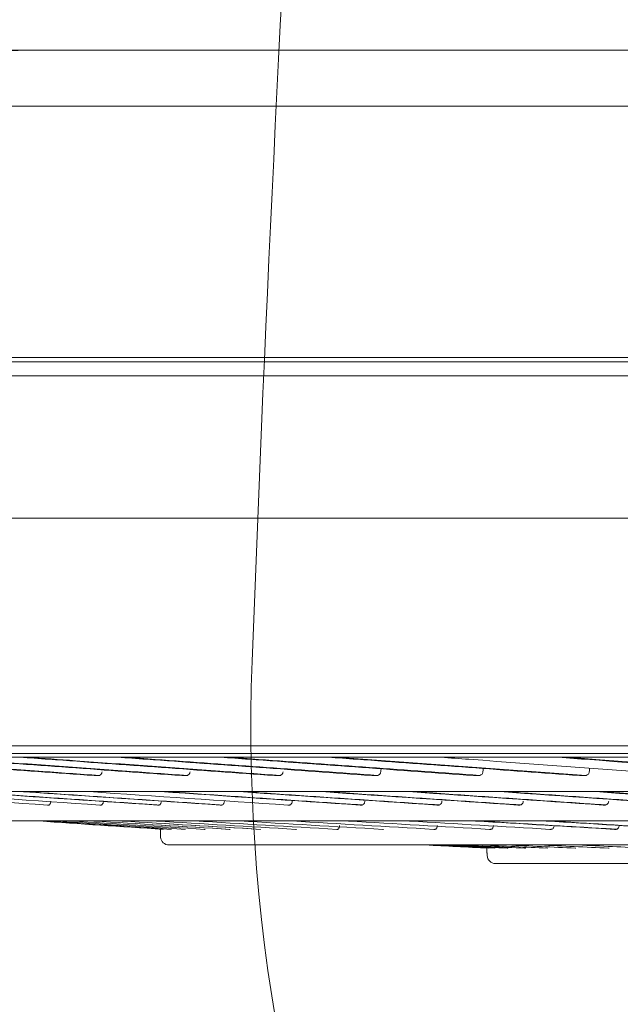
# Model space of a CAD drawing. Extents: x 4615668 to 9294084, y 16339 to 10688993.
# Tile 25 of 256: x 4717028.58 to 4717034.34, y 5343859.48 to 5343868.91. Entities that reach past the tile are written whole.
import ezdxf

# ---------------------------------------------------------------- set-up
doc = ezdxf.new("R2010")
doc.units = 0
doc.header["$MEASUREMENT"] = 0
doc.linetypes.add('DASHED', pattern=[19.05, 12.7, -6.35])
for name, color, linetype, lineweight in [('A_widok', 8, 'Continuous', 0), ('WM_KLIMA_Jednostki ZEWNętrzne', 202, 'Continuous', 13), ('Wymiar', 7, 'Continuous', 9), ('Wymiat 100', 251, 'Continuous', 5), ('WYPOSAŻENIE', 223, 'Continuous', 9)]:
    doc.layers.add(name, color=color, linetype=linetype, lineweight=lineweight)
doc.layers.add('IS_Wężownica OChP', color=7, linetype='Continuous', lineweight=5, true_color=0x800080)

# ---------------------------------------------------------------- blocks, each defined once
blk = doc.blocks.new('umywalka')
at = {"layer": 'WYPOSAŻENIE', "lineweight": 0, "extrusion": (0, 0, -1)}
for centre, major_axis, start_param, end_param in [((-41.4971, -10.1565), (15, 0), 2.665045, 4.75447), ((-58.7591, -379.1284), (425.3321, 0), -1.528716, -1.432204), ((-38.497, -16.6205), (18.1173, 0), 3.92538, 5.263255)]:
    blk.add_ellipse(centre, major_axis=major_axis, ratio=0.9, start_param=start_param, end_param=end_param, dxfattribs=at)
blk = doc.blocks.new('Z$W@#58677476')
at = {"layer": 'WYPOSAŻENIE', "xscale": -1, "rotation": 270}
blk.add_blockref('umywalka', (82.7533, 80.7318), dxfattribs=at)
blk = doc.blocks.new('G$C8CC58E60')
at = {"layer": 'A_widok', "linetype": 'Continuous', "lineweight": 0, "xscale": -1}
blk.add_blockref('Z$W@#58677476', (102.8226, 115.2872), dxfattribs=at)
blk = doc.blocks.new('G$C1D751F49')
at = {"layer": 'WM_KLIMA_Jednostki ZEWNętrzne', "linetype": 'Continuous'}
for p, q in [((-30.0944, 92.9513), (29.719, 92.9513)), ((29.719, 92.4154), (-30.0944, 92.4154)), ((15.7501, 90.0094), (-37.5705, 90.0094)), ((-0.1887, 89.97), (-16.1255, 89.97)), ((-18.2641, 89.836), (37.9504, 89.836)), ((-12.5862, 88.4735), (32.9688, 88.4735)), ((-12.5862, 88.4735), (32.9688, 88.4735)), ((32.9688, 86.294), (-12.5862, 86.294)), ((-4.7516, 86.1839), (-2.3496, 86.0095))]:
    blk.add_line(p, q, dxfattribs=at)
for centre, start_param, end_param in [((-6.3444, 85.4241), 1.63843, 3.144754), ((-3.2181, 85.2457), 1.627173, 3.144159)]:
    blk.add_ellipse(centre, major_axis=(0, 0.0804), ratio=0.999992, start_param=start_param, end_param=end_param, dxfattribs=at)
for points, knots in [([(-18.2641, 88.4735), (-17.9783, 88.4735), (-17.6925, 88.4735), (-16.2633, 88.4735), (-15.1199, 88.4735), (-9.4032, 88.4735), (-4.8299, 88.4735), (12.5486, 88.4735), (25.3538, 88.4735), (38.1589, 88.4735)], [0, 0, 0, 0, 0.015198, 0.015198, 0.075989, 0.075989, 0.319154, 0.319154, 1, 1, 1, 1]), ([(-15.8027, 86.2187), (-15.803, 86.2187), (-15.7625, 86.2187), (-15.5975, 86.2187), (-15.4715, 86.2187), (-14.9733, 86.2187), (-14.4823, 86.2187), (-13.1879, 86.2187), (-12.3737, 86.2187), (-10.4908, 86.2187), (-9.4192, 86.2187), (-7.6138, 86.2187), (-6.976, 86.2187), (-5.6603, 86.2187), (-4.9797, 86.2187), (-2.871, 86.2187), (-1.3725, 86.2187), (1.7929, 86.2187), (3.4183, 86.2187), (6.7526, 86.2187), (8.4725, 86.2187), (11.8705, 86.2187), (13.5658, 86.2187), (16.9297, 86.2187), (18.5557, 86.2187), (20.9129, 86.2187), (21.6868, 86.2187), (23.1984, 86.2187), (23.9281, 86.2187), (26.0424, 86.2187), (27.3523, 86.2187), (29.1642, 86.2187), (29.7427, 86.2187), (30.8221, 86.2187), (31.3266, 86.2187), (32.2673, 86.2187), (32.7034, 86.2187), (33.5056, 86.2187), (33.8733, 86.2187), (34.8566, 86.2187), (35.348, 86.2187), (35.8464, 86.2187), (35.9728, 86.2187), (36.1423, 86.2187), (36.1847, 86.2187), (36.1854, 86.2187), (36.1851, 86.2187), (36.1845, 86.2187)], [0, 0, 0, 0, 0.031078, 0.031078, 0.062245, 0.062245, 0.124579, 0.124579, 0.186913, 0.186913, 0.249247, 0.249247, 0.280415, 0.280415, 0.311582, 0.311582, 0.373916, 0.373916, 0.43625, 0.43625, 0.498584, 0.498584, 0.560918, 0.560918, 0.623252, 0.623252, 0.65442, 0.65442, 0.685587, 0.685587, 0.747921, 0.747921, 0.779088, 0.779088, 0.810255, 0.810255, 0.841422, 0.841422, 0.872589, 0.872589, 0.934923, 0.934923, 0.96609, 0.96609, 0.997257, 0.997257, 1, 1, 1, 1]), ([(36.1496, 86.1839), (36.1493, 86.1839), (36.1079, 86.1839), (35.9409, 86.1839), (35.8155, 86.1839), (35.3201, 86.1839), (34.8307, 86.1839), (33.8509, 86.1839), (33.4842, 86.1839), (32.684, 86.1839), (32.249, 86.1839), (31.3105, 86.1839), (30.8071, 86.1839), (29.7299, 86.1839), (29.1527, 86.1839), (27.3438, 86.1839), (26.0361, 86.1839), (23.925, 86.1839), (23.1965, 86.1839), (21.6871, 86.1839), (20.9141, 86.1839), (18.5598, 86.1839), (16.9357, 86.1839), (13.5759, 86.1839), (11.8821, 86.1839), (8.4876, 86.1839), (6.7694, 86.1839), (3.4381, 86.1839), (1.8141, 86.1839), (-1.3483, 86.1839), (-2.8458, 86.1839), (-4.9528, 86.1839), (-5.6329, 86.1839), (-6.9475, 86.1839), (-7.5847, 86.1839), (-9.3888, 86.1839), (-10.4596, 86.1839), (-12.341, 86.1839), (-13.1545, 86.1839), (-14.4479, 86.1839), (-14.9385, 86.1839), (-15.4362, 86.1839), (-15.5621, 86.1839), (-15.7269, 86.1839), (-15.7673, 86.1839), (-15.767, 86.1839)], [0, 0, 0, 0, 0.03104, 0.03104, 0.0623, 0.0623, 0.124819, 0.124819, 0.156079, 0.156079, 0.187339, 0.187339, 0.218598, 0.218598, 0.249858, 0.249858, 0.312377, 0.312377, 0.343637, 0.343637, 0.374897, 0.374897, 0.437416, 0.437416, 0.499935, 0.499935, 0.562455, 0.562455, 0.624974, 0.624974, 0.687493, 0.687493, 0.718753, 0.718753, 0.750013, 0.750013, 0.812532, 0.812532, 0.875051, 0.875051, 0.937571, 0.937571, 0.96883, 0.96883, 1, 1, 1, 1]), ([(-9.4974, 86.1852), (-9.4017, 86.1781), (-9.3058, 86.171), (-8.499, 86.1116), (-7.7806, 86.0593), (-7.0598, 86.0076)], [0, 0, 0, 0, 0.119064, 0.119064, 1, 1, 1, 1]), ([(-7.0124, 86.0084), (-7.2053, 86.0223), (-7.3981, 86.0361), (-7.8205, 86.0666), (-8.0501, 86.0833), (-8.5082, 86.1166), (-8.7367, 86.1334), (-9.1177, 86.1613), (-9.2707, 86.1726), (-9.4232, 86.1839)], [0, 0, 0, 0, 0.238497, 0.238497, 0.523389, 0.523389, 0.808281, 0.808281, 1, 1, 1, 1]), ([(-8.6371, 86.1827), (-8.5519, 86.1765), (-8.4665, 86.1702), (-7.6646, 86.1116), (-6.943, 86.0593), (-6.2216, 86.0076)], [0, 0, 0, 0, 0.106594, 0.106594, 1, 1, 1, 1]), ([(-6.1709, 86.0085), (-6.3636, 86.0223), (-6.5563, 86.0361), (-6.9795, 86.0666), (-7.2099, 86.0833), (-7.6702, 86.1166), (-7.9001, 86.1334), (-8.2838, 86.1613), (-8.438, 86.1726), (-8.5919, 86.1839)], [0, 0, 0, 0, 0.238159, 0.238159, 0.523163, 0.523163, 0.808167, 0.808167, 1, 1, 1, 1]), ([(-7.7711, 86.1839), (-7.6801, 86.1772), (-7.589, 86.1706), (-6.7779, 86.1116), (-6.0552, 86.0593), (-5.3353, 86.0076)], [0, 0, 0, 0, 0.112393, 0.112393, 1, 1, 1, 1]), ([(-5.2817, 86.0086), (-5.4735, 86.0224), (-5.6655, 86.0362), (-6.0881, 86.0666), (-6.3187, 86.0833), (-6.7798, 86.1166), (-7.0104, 86.1334), (-7.3957, 86.1613), (-7.5506, 86.1726), (-7.7054, 86.1839)], [0, 0, 0, 0, 0.237756, 0.237756, 0.522905, 0.522905, 0.808053, 0.808053, 1, 1, 1, 1]), ([(-6.8366, 86.1839), (-6.7449, 86.1772), (-6.6532, 86.1706), (-5.8396, 86.1115), (-5.1204, 86.0594), (-4.4036, 86.0076)], [0, 0, 0, 0, 0.112762, 0.112762, 1, 1, 1, 1]), ([(-4.3471, 86.0087), (-5.0532, 86.0597), (-5.7649, 86.1112), (-6.5726, 86.1698), (-6.6695, 86.1768), (-6.7665, 86.1839)], [0, 0, 0, 0, 0.879979, 0.879979, 1, 1, 1, 1]), ([(-5.8521, 86.1839), (-5.7604, 86.1772), (-5.6686, 86.1706), (-4.8558, 86.1115), (-4.1397, 86.0594), (-3.4287, 86.0076)], [0, 0, 0, 0, 0.112836, 0.112836, 1, 1, 1, 1]), ([(-3.3694, 86.0087), (-4.0695, 86.0597), (-4.7775, 86.1112), (-5.584, 86.1698), (-5.6809, 86.1768), (-5.7778, 86.1839)], [0, 0, 0, 0, 0.879906, 0.879906, 1, 1, 1, 1]), ([(-4.8205, 86.1839), (-4.729, 86.1772), (-4.6375, 86.1705), (-3.8278, 86.1115), (-3.1171, 86.0594), (-2.4138, 86.0076)], [0, 0, 0, 0, 0.112861, 0.112861, 1, 1, 1, 1]), ([(-3.7398, 86.1835), (-3.6505, 86.177), (-3.5614, 86.1704), (-2.7589, 86.1115), (-2.0555, 86.0594), (-1.3621, 86.0076)], [0, 0, 0, 0, 0.110988, 0.110988, 1, 1, 1, 1]), ([(-2.652, 86.1856), (-2.5539, 86.1784), (-2.4561, 86.1711), (-1.652, 86.1115), (-0.9581, 86.0594), (-0.2767, 86.0076)], [0, 0, 0, 0, 0.121483, 0.121483, 1, 1, 1, 1]), ([(-0.21, 86.009), (-0.8797, 86.0598), (-1.5644, 86.1113), (-2.3531, 86.1698), (-2.4485, 86.1769), (-2.5442, 86.184)], [0, 0, 0, 0, 0.879265, 0.879265, 1, 1, 1, 1]), ([(-7.0224, 86.0071), (-7.0265, 86.0072), (-7.0306, 86.0072), (-7.0404, 86.0074), (-7.0462, 86.0074), (-7.0546, 86.0075), (-7.0572, 86.0076), (-7.0598, 86.0076)], [0, 0, 0, 0, 0.324875, 0.324875, 0.791178, 0.791178, 1, 1, 1, 1]), ([(-6.9858, 86.0438), (-6.986, 86.0398), (-6.9869, 86.0359), (-6.9893, 86.0288), (-6.9909, 86.0256), (-6.9954, 86.019), (-6.9985, 86.0159), (-7.0063, 86.0103), (-7.0113, 86.0084), (-7.0183, 86.0073), (-7.0204, 86.0071), (-7.0224, 86.0071)], [0, 0, 0, 0, 0.165019, 0.165019, 0.328725, 0.328725, 0.558315, 0.558315, 0.871811, 0.871811, 1, 1, 1, 1]), ([(-6.1819, 86.0071), (-6.1862, 86.0072), (-6.1905, 86.0072), (-6.201, 86.0074), (-6.2071, 86.0074), (-6.2161, 86.0075), (-6.2188, 86.0076), (-6.2216, 86.0076)], [0, 0, 0, 0, 0.324875, 0.324875, 0.791178, 0.791178, 1, 1, 1, 1]), ([(-6.1429, 86.0438), (-6.1433, 86.0398), (-6.1441, 86.0359), (-6.1467, 86.0288), (-6.1484, 86.0256), (-6.1532, 86.019), (-6.1565, 86.0159), (-6.1648, 86.0103), (-6.1701, 86.0084), (-6.1775, 86.0073), (-6.1797, 86.0071), (-6.1819, 86.0071)], [0, 0, 0, 0, 0.165013, 0.165013, 0.328712, 0.328712, 0.558299, 0.558299, 0.871802, 0.871802, 1, 1, 1, 1]), ([(-5.2936, 86.0071), (-5.2981, 86.0072), (-5.3026, 86.0072), (-5.3136, 86.0074), (-5.3201, 86.0074), (-5.3295, 86.0075), (-5.3324, 86.0076), (-5.3353, 86.0076)], [0, 0, 0, 0, 0.324871, 0.324871, 0.791174, 0.791174, 1, 1, 1, 1]), ([(-5.2524, 86.0438), (-5.2528, 86.0398), (-5.2537, 86.0359), (-5.2564, 86.0288), (-5.2582, 86.0256), (-5.2633, 86.019), (-5.2668, 86.0159), (-5.2755, 86.0103), (-5.2811, 86.0084), (-5.2889, 86.0073), (-5.2912, 86.0071), (-5.2936, 86.0071)], [0, 0, 0, 0, 0.165047, 0.165047, 0.328781, 0.328781, 0.55838, 0.55838, 0.871844, 0.871844, 1, 1, 1, 1]), ([(-4.3598, 86.0072), (-4.3646, 86.0072), (-4.3693, 86.0073), (-4.3809, 86.0074), (-4.3877, 86.0075), (-4.3975, 86.0076), (-4.4006, 86.0076), (-4.4036, 86.0076)], [0, 0, 0, 0, 0.324866, 0.324866, 0.791169, 0.791169, 1, 1, 1, 1]), ([(-4.3166, 86.0438), (-4.317, 86.0398), (-4.3179, 86.0359), (-4.3208, 86.0289), (-4.3228, 86.0256), (-4.328, 86.019), (-4.3317, 86.0159), (-4.3409, 86.0104), (-4.3467, 86.0084), (-4.355, 86.0073), (-4.3574, 86.0071), (-4.3598, 86.0072)], [0, 0, 0, 0, 0.165016, 0.165016, 0.328718, 0.328718, 0.558309, 0.558309, 0.87181, 0.87181, 1, 1, 1, 1]), ([(-3.383, 86.0071), (-3.388, 86.0072), (-3.3929, 86.0072), (-3.405, 86.0074), (-3.4121, 86.0074), (-3.4224, 86.0076), (-3.4256, 86.0076), (-3.4287, 86.0076)], [0, 0, 0, 0, 0.32487, 0.32487, 0.791173, 0.791173, 1, 1, 1, 1]), ([(-3.3379, 86.0438), (-3.3383, 86.0398), (-3.3393, 86.0359), (-3.3423, 86.0288), (-3.3443, 86.0256), (-3.3498, 86.019), (-3.3537, 86.0159), (-3.3632, 86.0103), (-3.3693, 86.0084), (-3.3779, 86.0073), (-3.3805, 86.0071), (-3.383, 86.0071)], [0, 0, 0, 0, 0.164984, 0.164984, 0.328654, 0.328654, 0.558233, 0.558233, 0.87177, 0.87177, 1, 1, 1, 1]), ([(-2.3664, 86.0071), (-2.3715, 86.0072), (-2.3767, 86.0072), (-2.3892, 86.0074), (-2.3966, 86.0074), (-2.4072, 86.0075), (-2.4105, 86.0076), (-2.4138, 86.0076)], [0, 0, 0, 0, 0.324877, 0.324877, 0.79118, 0.79118, 1, 1, 1, 1]), ([(-2.3194, 86.0438), (-2.3198, 86.0398), (-2.3209, 86.0359), (-2.3241, 86.0288), (-2.3262, 86.0256), (-2.3319, 86.019), (-2.3359, 86.0159), (-2.3458, 86.0103), (-2.3522, 86.0084), (-2.3611, 86.0073), (-2.3637, 86.0071), (-2.3664, 86.0071)], [0, 0, 0, 0, 0.165007, 0.165007, 0.328701, 0.328701, 0.558288, 0.558288, 0.871799, 0.871799, 1, 1, 1, 1]), ([(32.9798, 85.8542), (32.9801, 85.8542), (32.9561, 85.8542), (32.8479, 85.8542), (32.7518, 85.8542), (32.3578, 85.8542), (31.9547, 85.8542), (31.133, 85.8542), (30.8235, 85.8542), (30.1456, 85.8542), (29.7755, 85.8542), (28.9745, 85.8542), (28.5436, 85.8542), (27.6195, 85.8542), (27.1233, 85.8542), (25.5642, 85.8542), (24.4337, 85.8542), (21.9933, 85.8542), (20.6689, 85.8542), (17.9397, 85.8542), (16.5279, 85.8542), (13.609, 85.8542), (12.1027, 85.8542), (9.8463, 85.8542), (9.0917, 85.8542), (7.5983, 85.8542), (6.8598, 85.8542), (4.6675, 85.8542), (3.237, 85.8542), (0.4406, 85.8542), (-0.8883, 85.8542), (-2.7611, 85.8542), (-3.3664, 85.8542), (-4.5379, 85.8542), (-5.1066, 85.8542), (-6.7197, 85.8542), (-7.6809, 85.8542), (-9.3782, 85.8542), (-10.117, 85.8542), (-11.3023, 85.8542), (-11.759, 85.8542), (-12.2359, 85.8542), (-12.3599, 85.8542), (-12.5319, 85.8542), (-12.5809, 85.8542), (-12.5959, 85.8542), (-12.5971, 85.8542), (-12.5972, 85.8542)], [0, 0, 0, 0, 0.025419, 0.025419, 0.056688, 0.056688, 0.119225, 0.119225, 0.150493, 0.150493, 0.181762, 0.181762, 0.213031, 0.213031, 0.244299, 0.244299, 0.306836, 0.306836, 0.369373, 0.369373, 0.431911, 0.431911, 0.494448, 0.494448, 0.525716, 0.525716, 0.556985, 0.556985, 0.619522, 0.619522, 0.682059, 0.682059, 0.713328, 0.713328, 0.744596, 0.744596, 0.807134, 0.807134, 0.869671, 0.869671, 0.932208, 0.932208, 0.963477, 0.963477, 0.994745, 0.994745, 1, 1, 1, 1]), ([(-8.3121, 85.8542), (-8.2628, 85.8507), (-8.2134, 85.8472), (-8.062, 85.8366), (-7.9597, 85.8295), (-7.7549, 85.8153), (-7.6523, 85.8082), (-7.447, 85.7941), (-7.3442, 85.787), (-7.1383, 85.773), (-7.0353, 85.7661), (-6.829, 85.7522), (-6.7258, 85.7452), (-6.5614, 85.7343), (-6.5002, 85.7302), (-6.4389, 85.7262)], [0, 0, 0, 0, 0.079608, 0.079608, 0.244195, 0.244195, 0.408782, 0.408782, 0.573369, 0.573369, 0.737956, 0.737956, 0.902543, 0.902543, 1, 1, 1, 1]), ([(-7.7188, 85.8542), (-7.6691, 85.8507), (-7.6193, 85.8472), (-7.4666, 85.8366), (-7.3636, 85.8295), (-7.1574, 85.8153), (-7.0542, 85.8082), (-6.8477, 85.7941), (-6.7443, 85.787), (-6.5375, 85.773), (-6.4341, 85.7661), (-6.227, 85.7522), (-6.1235, 85.7452), (-5.959, 85.7343), (-5.898, 85.7303), (-5.8371, 85.7262)], [0, 0, 0, 0, 0.079675, 0.079675, 0.244362, 0.244362, 0.409048, 0.409048, 0.573734, 0.573734, 0.738421, 0.738421, 0.903107, 0.903107, 1, 1, 1, 1]), ([(-6.3767, 85.8542), (-6.3265, 85.8507), (-6.2763, 85.8473), (-6.1225, 85.8366), (-6.0189, 85.8295), (-5.8118, 85.8153), (-5.7082, 85.8082), (-5.5011, 85.7941), (-5.3976, 85.787), (-5.1906, 85.773), (-5.0872, 85.7661), (-4.8805, 85.7522), (-4.7772, 85.7452), (-4.614, 85.7344), (-4.5542, 85.7304), (-4.4944, 85.7264)], [0, 0, 0, 0, 0.079901, 0.079901, 0.24479, 0.24479, 0.409679, 0.409679, 0.574568, 0.574568, 0.739456, 0.739456, 0.904345, 0.904345, 1, 1, 1, 1]), ([(-5.6313, 85.8542), (-5.5812, 85.8507), (-5.5312, 85.8472), (-5.3777, 85.8366), (-5.2742, 85.8295), (-5.0675, 85.8153), (-4.9642, 85.8082), (-4.7577, 85.7941), (-4.6546, 85.787), (-4.4485, 85.773), (-4.3455, 85.7661), (-4.1398, 85.7522), (-4.0371, 85.7452), (-3.8754, 85.7344), (-3.8163, 85.7304), (-3.7573, 85.7265)], [0, 0, 0, 0, 0.079815, 0.079815, 0.244834, 0.244834, 0.409852, 0.409852, 0.574871, 0.574871, 0.73989, 0.73989, 0.904908, 0.904908, 1, 1, 1, 1]), ([(-4.8401, 85.8542), (-4.7901, 85.8507), (-4.7402, 85.8473), (-4.5871, 85.8366), (-4.4842, 85.8295), (-4.2785, 85.8153), (-4.1757, 85.8082), (-3.9705, 85.7941), (-3.868, 85.787), (-3.6634, 85.773), (-3.5612, 85.7661), (-3.3572, 85.7522), (-3.2553, 85.7452), (-3.0956, 85.7344), (-3.0375, 85.7305), (-2.9795, 85.7266)], [0, 0, 0, 0, 0.080044, 0.080044, 0.245156, 0.245156, 0.410268, 0.410268, 0.575379, 0.575379, 0.74049, 0.74049, 0.905602, 0.905602, 1, 1, 1, 1]), ([(-4.0045, 85.8542), (-3.9549, 85.8507), (-3.9052, 85.8473), (-3.7533, 85.8366), (-3.6511, 85.8295), (-3.447, 85.8153), (-3.3451, 85.8082), (-3.1417, 85.7941), (-3.0402, 85.787), (-2.8376, 85.773), (-2.7365, 85.7661), (-2.5348, 85.7522), (-2.4341, 85.7452), (-2.2767, 85.7344), (-2.2198, 85.7306), (-2.1629, 85.7267)], [0, 0, 0, 0, 0.080095, 0.080095, 0.245324, 0.245324, 0.410552, 0.410552, 0.57578, 0.57578, 0.741009, 0.741009, 0.906237, 0.906237, 1, 1, 1, 1]), ([(-3.127, 85.8542), (-3.0779, 85.8507), (-3.0288, 85.8472), (-2.8785, 85.8366), (-2.7773, 85.8295), (-2.5755, 85.8153), (-2.4748, 85.8082), (-2.2739, 85.7941), (-2.1737, 85.787), (-1.9737, 85.773), (-1.874, 85.7661), (-1.6751, 85.7522), (-1.5759, 85.7452), (-1.4212, 85.7345), (-1.3655, 85.7306), (-1.3099, 85.7267)], [0, 0, 0, 0, 0.079986, 0.079986, 0.245335, 0.245335, 0.410683, 0.410683, 0.576032, 0.576032, 0.74138, 0.74138, 0.906728, 0.906728, 1, 1, 1, 1]), ([(-2.2111, 85.8542), (-2.1625, 85.8507), (-2.1139, 85.8473), (-1.9654, 85.8366), (-1.8656, 85.8295), (-1.6666, 85.8153), (-1.5674, 85.8082), (-1.3695, 85.7941), (-1.2708, 85.787), (-1.0741, 85.773), (-0.976, 85.7661), (-0.7805, 85.7522), (-0.6831, 85.7452), (-0.5316, 85.7345), (-0.4773, 85.7306), (-0.4231, 85.7268)], [0, 0, 0, 0, 0.080246, 0.080246, 0.245658, 0.245658, 0.411069, 0.411069, 0.576481, 0.576481, 0.741892, 0.741892, 0.907303, 0.907303, 1, 1, 1, 1]), ([(-7.477, 85.7627), (-7.4771, 85.7584), (-7.4776, 85.7543), (-7.4792, 85.7467), (-7.4803, 85.7433), (-7.483, 85.7371), (-7.4846, 85.7344), (-7.4884, 85.7297), (-7.4907, 85.7279), (-7.4951, 85.7257), (-7.4972, 85.7252), (-7.4994, 85.7252)], [0, 0, 0, 0, 0.183333, 0.183333, 0.365723, 0.365723, 0.560341, 0.560341, 0.791889, 0.791889, 1, 1, 1, 1]), ([(-6.9727, 85.7627), (-6.9729, 85.7584), (-6.9735, 85.7543), (-6.9752, 85.7467), (-6.9765, 85.7433), (-6.9794, 85.7371), (-6.9812, 85.7344), (-6.9854, 85.7297), (-6.988, 85.7279), (-6.9929, 85.7257), (-6.9953, 85.7252), (-6.9977, 85.7252)], [0, 0, 0, 0, 0.183296, 0.183296, 0.365648, 0.365648, 0.560235, 0.560235, 0.791776, 0.791776, 1, 1, 1, 1]), ([(-6.4179, 85.7627), (-6.4181, 85.7584), (-6.4187, 85.7542), (-6.4207, 85.7467), (-6.422, 85.7432), (-6.4253, 85.7371), (-6.4273, 85.7344), (-6.4319, 85.7297), (-6.4347, 85.7279), (-6.44, 85.7257), (-6.4427, 85.7252), (-6.4453, 85.7252)], [0, 0, 0, 0, 0.183294, 0.183294, 0.365644, 0.365644, 0.560229, 0.560229, 0.791767, 0.791767, 1, 1, 1, 1]), ([(-5.8144, 85.7626), (-5.8147, 85.7584), (-5.8154, 85.7542), (-5.8175, 85.7467), (-5.819, 85.7432), (-5.8225, 85.7371), (-5.8247, 85.7344), (-5.8297, 85.7297), (-5.8327, 85.7279), (-5.8385, 85.7257), (-5.8414, 85.7252), (-5.8442, 85.7252)], [0, 0, 0, 0, 0.183305, 0.183305, 0.365666, 0.365666, 0.56026, 0.56026, 0.791801, 0.791801, 1, 1, 1, 1]), ([(-5.1642, 85.7626), (-5.1645, 85.7584), (-5.1652, 85.7542), (-5.1675, 85.7467), (-5.1691, 85.7432), (-5.1729, 85.7371), (-5.1753, 85.7344), (-5.1807, 85.7297), (-5.1839, 85.7279), (-5.1901, 85.7257), (-5.1932, 85.7252), (-5.1962, 85.7252)], [0, 0, 0, 0, 0.183324, 0.183324, 0.365705, 0.365705, 0.560317, 0.560317, 0.791863, 0.791863, 1, 1, 1, 1]), ([(-4.4689, 85.7627), (-4.4692, 85.7584), (-4.47, 85.7542), (-4.4725, 85.7467), (-4.4742, 85.7432), (-4.4783, 85.7371), (-4.4807, 85.7344), (-4.4865, 85.7297), (-4.4899, 85.7279), (-4.4966, 85.7257), (-4.4999, 85.7252), (-4.5031, 85.7252)], [0, 0, 0, 0, 0.183315, 0.183315, 0.365687, 0.365687, 0.560289, 0.560289, 0.791833, 0.791833, 1, 1, 1, 1]), ([(-3.7305, 85.7626), (-3.7308, 85.7584), (-3.7317, 85.7542), (-3.7344, 85.7467), (-3.7362, 85.7432), (-3.7405, 85.7371), (-3.7431, 85.7344), (-3.7493, 85.7297), (-3.7529, 85.7279), (-3.7599, 85.7257), (-3.7634, 85.7252), (-3.7668, 85.7252)], [0, 0, 0, 0, 0.183316, 0.183316, 0.365689, 0.365689, 0.560292, 0.560292, 0.791833, 0.791833, 1, 1, 1, 1]), ([(-2.9516, 85.7627), (-2.9519, 85.7584), (-2.9528, 85.7543), (-2.9556, 85.7467), (-2.9575, 85.7433), (-2.9621, 85.7371), (-2.9649, 85.7344), (-2.9713, 85.7297), (-2.9751, 85.7279), (-2.9826, 85.7257), (-2.9862, 85.7252), (-2.9898, 85.7252)], [0, 0, 0, 0, 0.183339, 0.183339, 0.365736, 0.365736, 0.560359, 0.560359, 0.791908, 0.791908, 1, 1, 1, 1]), ([(-2.1339, 85.7627), (-2.1343, 85.7584), (-2.1353, 85.7543), (-2.1382, 85.7467), (-2.1402, 85.7433), (-2.145, 85.7371), (-2.1479, 85.7344), (-2.1547, 85.7297), (-2.1587, 85.7279), (-2.1665, 85.7257), (-2.1703, 85.7252), (-2.1741, 85.7253)], [0, 0, 0, 0, 0.183305, 0.183305, 0.365666, 0.365666, 0.56026, 0.56026, 0.791803, 0.791803, 1, 1, 1, 1]), ([(29.862, 85.5733), (29.8623, 85.5733), (29.8442, 85.5733), (29.7115, 85.5733), (29.4919, 85.5733), (28.9755, 85.5733), (28.7703, 85.5733), (28.3041, 85.5733), (28.0429, 85.5733), (27.1771, 85.5733), (26.4906, 85.5733), (24.8904, 85.5733), (24.0022, 85.5733), (22.545, 85.5733), (22.0381, 85.5733), (20.981, 85.5733), (20.4298, 85.5733), (18.7465, 85.5733), (17.5741, 85.5733), (15.7408, 85.5733), (15.1143, 85.5733), (13.8488, 85.5733), (13.2118, 85.5733), (11.2882, 85.5733), (9.9801, 85.5733), (7.4187, 85.5733), (6.1564, 85.5733), (4.2908, 85.5733), (3.6717, 85.5733), (2.4696, 85.5733), (1.8834, 85.5733), (0.1684, 85.5733), (-0.9208, 85.5733), (-2.963, 85.5733), (-3.8895, 85.5733), (-5.1431, 85.5733), (-5.538, 85.5733), (-6.281, 85.5733), (-6.6286, 85.5733), (-7.5773, 85.5733), (-8.0938, 85.5733), (-8.6968, 85.5733), (-8.8694, 85.5733), (-9.1506, 85.5733), (-9.2593, 85.5733), (-9.4289, 85.5733), (-9.4769, 85.5733), (-9.48, 85.5733)], [0, 0, 0, 0, 0.023905, 0.023905, 0.08649, 0.08649, 0.117782, 0.117782, 0.149074, 0.149074, 0.211658, 0.211658, 0.274242, 0.274242, 0.305534, 0.305534, 0.336826, 0.336826, 0.399411, 0.399411, 0.430703, 0.430703, 0.461995, 0.461995, 0.524579, 0.524579, 0.587163, 0.587163, 0.618455, 0.618455, 0.649747, 0.649747, 0.712332, 0.712332, 0.774916, 0.774916, 0.806208, 0.806208, 0.8375, 0.8375, 0.900084, 0.900084, 0.931376, 0.931376, 0.962668, 0.962668, 1, 1, 1, 1]), ([(-4.7103, 85.5312), (-4.7104, 85.5268), (-4.7109, 85.5224), (-4.7125, 85.5144), (-4.7136, 85.5107), (-4.7164, 85.5043), (-4.718, 85.5015), (-4.7218, 85.4969), (-4.724, 85.4951), (-4.7279, 85.4934), (-4.7295, 85.4931), (-4.7312, 85.4931)], [0, 0, 0, 0, 0.197834, 0.197834, 0.395007, 0.395007, 0.601548, 0.601548, 0.834706, 0.834706, 1, 1, 1, 1]), ([(-3.7743, 85.5312), (-3.7745, 85.5267), (-3.7751, 85.5223), (-3.7771, 85.5144), (-3.7785, 85.5107), (-3.7819, 85.5043), (-3.7839, 85.5015), (-3.7886, 85.4969), (-3.7913, 85.4951), (-3.796, 85.4934), (-3.7981, 85.4931), (-3.8001, 85.4931)], [0, 0, 0, 0, 0.197798, 0.197798, 0.394935, 0.394935, 0.601448, 0.601448, 0.834601, 0.834601, 1, 1, 1, 1]), ([(-3.3787, 85.5732), (-3.3105, 85.569), (-3.2423, 85.5648), (-3.0717, 85.5544), (-2.9693, 85.5482), (-2.765, 85.5359), (-2.6629, 85.5298), (-2.4592, 85.5177), (-2.3575, 85.5117), (-2.1901, 85.5018), (-2.1242, 85.498), (-2.0585, 85.4941)], [0, 0, 0, 0, 0.154044, 0.154044, 0.38582, 0.38582, 0.617595, 0.617595, 0.849371, 0.849371, 1, 1, 1, 1]), ([(-3.2371, 85.5312), (-3.2373, 85.5267), (-3.238, 85.5223), (-3.2402, 85.5144), (-3.2418, 85.5107), (-3.2455, 85.5043), (-3.2477, 85.5015), (-3.2528, 85.4968), (-3.2557, 85.4951), (-3.2609, 85.4934), (-3.2631, 85.4931), (-3.2653, 85.4931)], [0, 0, 0, 0, 0.197809, 0.197809, 0.394957, 0.394957, 0.601479, 0.601479, 0.834633, 0.834633, 1, 1, 1, 1]), ([(-2.7003, 85.5732), (-2.6327, 85.569), (-2.5652, 85.5648), (-2.3964, 85.5544), (-2.2951, 85.5482), (-2.0931, 85.5359), (-1.9922, 85.5298), (-1.791, 85.5177), (-1.6907, 85.5117), (-1.526, 85.5019), (-1.4615, 85.498), (-1.3971, 85.4942)], [0, 0, 0, 0, 0.154204, 0.154204, 0.38623, 0.38623, 0.618255, 0.618255, 0.85028, 0.85028, 1, 1, 1, 1]), ([(-2.6563, 85.5312), (-2.6565, 85.5267), (-2.6573, 85.5223), (-2.6597, 85.5144), (-2.6614, 85.5107), (-2.6653, 85.5043), (-2.6677, 85.5015), (-2.6732, 85.4969), (-2.6764, 85.4951), (-2.682, 85.4934), (-2.6844, 85.4931), (-2.6868, 85.4931)], [0, 0, 0, 0, 0.197818, 0.197818, 0.394975, 0.394975, 0.601505, 0.601505, 0.834662, 0.834662, 1, 1, 1, 1]), ([(-2.0335, 85.5312), (-2.0338, 85.5267), (-2.0346, 85.5223), (-2.0372, 85.5144), (-2.039, 85.5107), (-2.0432, 85.5043), (-2.0458, 85.5015), (-2.0517, 85.4969), (-2.0551, 85.4951), (-2.0611, 85.4934), (-2.0636, 85.4931), (-2.0662, 85.4931)], [0, 0, 0, 0, 0.197814, 0.197814, 0.394968, 0.394968, 0.601493, 0.601493, 0.834649, 0.834649, 1, 1, 1, 1]), ([(26.7266, 85.3437), (26.7262, 85.3437), (26.7032, 85.3437), (26.559, 85.3437), (26.3577, 85.3437), (25.8965, 85.3437), (25.7153, 85.3437), (25.3077, 85.3437), (25.0804, 85.3437), (24.3294, 85.3437), (23.7338, 85.3437), (22.364, 85.3437), (21.6065, 85.3437), (20.3649, 85.3437), (19.9332, 85.3437), (19.0337, 85.3437), (18.5666, 85.3437), (17.1413, 85.3437), (16.15, 85.3437), (14.601, 85.3437), (14.0713, 85.3437), (13.0065, 85.3437), (12.4724, 85.3437), (10.8651, 85.3437), (9.787, 85.3437), (7.6169, 85.3437), (6.5511, 85.3437), (5.0019, 85.3437), (4.4925, 85.3437), (3.4883, 85.3437), (2.991, 85.3437), (1.5491, 85.3437), (0.6489, 85.3437), (-1.0309, 85.3437), (-1.8157, 85.3437), (-3.1985, 85.3437), (-3.8048, 85.3437), (-4.5842, 85.3437), (-4.8226, 85.3437), (-5.2455, 85.3437), (-5.4312, 85.3437), (-5.9131, 85.3437), (-6.1348, 85.3437), (-6.3162, 85.3437), (-6.3472, 85.3437), (-6.3447, 85.3437)], [0, 0, 0, 0, 0.028832, 0.028832, 0.091236, 0.091236, 0.122438, 0.122438, 0.153641, 0.153641, 0.216045, 0.216045, 0.278449, 0.278449, 0.309652, 0.309652, 0.340854, 0.340854, 0.403258, 0.403258, 0.43446, 0.43446, 0.465662, 0.465662, 0.528067, 0.528067, 0.590471, 0.590471, 0.621673, 0.621673, 0.652876, 0.652876, 0.71528, 0.71528, 0.777684, 0.777684, 0.840089, 0.840089, 0.871291, 0.871291, 0.902493, 0.902493, 0.964898, 0.964898, 1, 1, 1, 1]), ([(-3.0996, 85.3205), (-3.0997, 85.3198), (-3.0999, 85.3192), (-3.1008, 85.3163), (-3.1016, 85.3147), (-3.103, 85.3133), (-3.1035, 85.3131), (-3.104, 85.3131)], [0, 0, 0, 0, 0.13181, 0.13181, 0.686359, 0.686359, 1, 1, 1, 1]), ([(-2.9289, 85.3225), (-2.9293, 85.3211), (-2.9298, 85.3198), (-2.9313, 85.3163), (-2.9324, 85.3147), (-2.9342, 85.3133), (-2.9349, 85.3131), (-2.9356, 85.3131)], [0, 0, 0, 0, 0.232892, 0.232892, 0.722946, 0.722946, 1, 1, 1, 1]), ([(23.6003, 85.1653), (23.5991, 85.1653), (23.5802, 85.1653), (23.4634, 85.1653), (23.2997, 85.1653), (22.9251, 85.1653), (22.7779, 85.1653), (22.447, 85.1653), (22.2625, 85.1653), (21.6529, 85.1653), (21.1694, 85.1653), (20.058, 85.1653), (19.4434, 85.1653), (18.1003, 85.1653), (17.3626, 85.1653), (15.8212, 85.1653), (15.0171, 85.1653), (13.7608, 85.1653), (13.3311, 85.1653), (12.4676, 85.1653), (12.0345, 85.1653), (10.731, 85.1653), (9.8567, 85.1653), (8.0968, 85.1653), (7.2328, 85.1653), (5.9766, 85.1653), (5.5637, 85.1653), (4.7495, 85.1653), (4.3462, 85.1653), (3.1773, 85.1653), (2.4476, 85.1653), (1.0858, 85.1653), (0.45, 85.1653), (-0.6706, 85.1653), (-1.1623, 85.1653), (-1.7938, 85.1653), (-1.9869, 85.1653), (-2.3294, 85.1653), (-2.4798, 85.1653), (-2.87, 85.1653), (-3.0493, 85.1653), (-3.1954, 85.1653), (-3.2204, 85.1653), (-3.2184, 85.1653)], [0, 0, 0, 0, 0.02829, 0.02829, 0.090739, 0.090739, 0.121964, 0.121964, 0.153188, 0.153188, 0.215637, 0.215637, 0.278087, 0.278087, 0.340536, 0.340536, 0.402985, 0.402985, 0.43421, 0.43421, 0.465434, 0.465434, 0.527884, 0.527884, 0.590333, 0.590333, 0.621557, 0.621557, 0.652782, 0.652782, 0.715231, 0.715231, 0.777681, 0.777681, 0.84013, 0.84013, 0.871354, 0.871354, 0.902579, 0.902579, 0.965028, 0.965028, 1, 1, 1, 1])]:
    blk.add_open_spline(points, degree=3, knots=knots, dxfattribs=at)
for points, degree in [([(-4.314, 86.072), (-4.3149, 86.0626), (-4.3157, 86.0532), (-4.3166, 86.0438)], 3), ([(-3.3348, 86.0752), (-3.3358, 86.0648), (-3.3368, 86.0543), (-3.3379, 86.0438)], 3), ([(-2.3158, 86.0785), (-2.317, 86.0669), (-2.3182, 86.0554), (-2.3194, 86.0438)], 3), ([(-9.3774, 85.8559), (-8.7635, 85.8115), (-8.1389, 85.7678), (-7.5074, 85.7254)], 3), ([(-8.8736, 85.8542), (-8.2585, 85.8103), (-7.6348, 85.7673), (-7.0065, 85.7254)], 3), ([(-8.3539, 85.8553), (-7.7263, 85.8111), (-7.092, 85.7676), (-6.4549, 85.7254)], 3), ([(-7.7381, 85.8535), (-7.1136, 85.8099), (-6.4845, 85.7671), (-5.8547, 85.7254)], 3), ([(-7.1047, 85.8542), (-6.4737, 85.8103), (-5.84, 85.7673), (-5.2075, 85.7254)], 3), ([(-6.4291, 85.8554), (-5.7906, 85.8111), (-5.1512, 85.7677), (-4.5151, 85.7254)], 3), ([(-5.6689, 85.8542), (-5.0366, 85.8103), (-4.4055, 85.7673), (-3.7795, 85.7254)], 3), ([(-4.8801, 85.8542), (-4.25, 85.8103), (-3.6231, 85.7673), (-3.0032, 85.7254)], 3), ([(-4.0471, 85.8542), (-3.421, 85.8103), (-2.8, 85.7673), (-2.1881, 85.7254)], 3), ([(-3.1723, 85.8542), (-2.552, 85.8103), (-1.9387, 85.7673), (-1.3363, 85.7254)], 3), ([(-2.2584, 85.8542), (-1.6457, 85.8103), (-1.0419, 85.7673), (-0.4509, 85.7254)], 3), ([(-7.4994, 85.7252), (-7.5021, 85.7253), (-7.5047, 85.7253), (-7.5074, 85.7254)], 3), ([(-6.9977, 85.7252), (-7.0006, 85.7253), (-7.0036, 85.7253), (-7.0065, 85.7254)], 3), ([(-6.4453, 85.7252), (-6.4485, 85.7253), (-6.4517, 85.7253), (-6.4549, 85.7254)], 3), ([(-5.8442, 85.7252), (-5.8477, 85.7253), (-5.8512, 85.7253), (-5.8547, 85.7254)], 3), ([(-5.1962, 85.7252), (-5.2, 85.7253), (-5.2037, 85.7253), (-5.2075, 85.7254)], 3), ([(-4.5031, 85.7252), (-4.5071, 85.7253), (-4.5111, 85.7253), (-4.5151, 85.7254)], 3), ([(-3.7668, 85.7252), (-3.7711, 85.7253), (-3.7753, 85.7253), (-3.7795, 85.7254)], 3), ([(-2.9898, 85.7252), (-2.9943, 85.7253), (-2.9987, 85.7253), (-3.0032, 85.7254)], 3), ([(-2.1741, 85.7253), (-2.1787, 85.7253), (-2.1834, 85.7253), (-2.1881, 85.7254)], 3), ([(-6.401, 85.4931), (-6.8057, 85.519), (-7.2018, 85.5457), (-7.5883, 85.5733)], 3), ([(-6.663, 85.5147), (-6.961, 85.5338), (-7.2549, 85.5533), (-7.5441, 85.5733)], 3), ([(-7.4389, 85.573), (-7.0299, 85.5456), (-6.6132, 85.519), (-6.1899, 85.4932)], 3), ([(-7.2802, 85.573), (-6.861, 85.5456), (-6.435, 85.519), (-6.0035, 85.4932)], 3), ([(-5.7596, 85.4931), (-6.2001, 85.519), (-6.636, 85.5457), (-7.0661, 85.5733)], 3), ([(-7.0646, 85.573), (-6.6365, 85.5456), (-6.2027, 85.519), (-5.7643, 85.4932)], 3), ([(-5.4673, 85.4931), (-5.9133, 85.519), (-6.3557, 85.5457), (-6.7933, 85.5733)], 3), ([(-6.7926, 85.573), (-6.3571, 85.5456), (-5.9168, 85.519), (-5.473, 85.4932)], 3), ([(-6.657, 85.5143), (-6.5462, 85.5072), (-6.4348, 85.5002), (-6.3229, 85.4932)], 3), ([(-6.4652, 85.573), (-6.0238, 85.5456), (-5.5785, 85.519), (-5.1307, 85.4932)], 3), ([(-6.4269, 85.4975), (-6.4248, 85.4178)], 1), ([(-6.0974, 85.5739), (-5.6469, 85.5461), (-5.1934, 85.5192), (-4.7386, 85.4932)], 3), ([(-5.6698, 85.5743), (-5.2138, 85.5464), (-4.7559, 85.5194), (-4.2976, 85.4932)], 3), ([(-5.1644, 85.5731), (-4.7129, 85.5457), (-4.2607, 85.519), (-3.8092, 85.4932)], 3), ([(-4.6258, 85.573), (-4.1748, 85.5456), (-3.7241, 85.519), (-3.2752, 85.4932)], 3), ([(-4.0409, 85.573), (-3.5912, 85.5456), (-3.1429, 85.519), (-2.6974, 85.4932)], 3), ([(-3.4096, 85.573), (-2.9627, 85.5456), (-2.5182, 85.519), (-2.0775, 85.4932)], 3), ([(-2.734, 85.573), (-2.2913, 85.5456), (-1.852, 85.519), (-1.4176, 85.4932)], 3), ([(-6.321, 85.4931), (-6.3217, 85.4932), (-6.3223, 85.4932), (-6.3229, 85.4932)], 3), ([(-6.187, 85.4931), (-6.188, 85.4932), (-6.1889, 85.4932), (-6.1899, 85.4932)], 3), ([(-5.9997, 85.4931), (-6.0009, 85.4932), (-6.0022, 85.4932), (-6.0035, 85.4932)], 3), ([(-5.7596, 85.4931), (-5.7611, 85.4932), (-5.7627, 85.4932), (-5.7643, 85.4932)], 3), ([(-5.4673, 85.4931), (-5.4692, 85.4931), (-5.4711, 85.4932), (-5.473, 85.4932)], 3), ([(-5.1242, 85.4931), (-5.1264, 85.4932), (-5.1285, 85.4932), (-5.1307, 85.4932)], 3), ([(-4.7312, 85.4931), (-4.7336, 85.4932), (-4.7361, 85.4932), (-4.7386, 85.4932)], 3), ([(-4.2894, 85.4931), (-4.2921, 85.4932), (-4.2949, 85.4932), (-4.2976, 85.4932)], 3), ([(-3.8001, 85.4931), (-3.8031, 85.4932), (-3.8062, 85.4932), (-3.8092, 85.4932)], 3), ([(-3.2653, 85.4931), (-3.2686, 85.4931), (-3.2719, 85.4932), (-3.2752, 85.4932)], 3), ([(-2.6868, 85.4931), (-2.6903, 85.4932), (-2.6938, 85.4932), (-2.6974, 85.4932)], 3), ([(-2.0662, 85.4931), (-2.0699, 85.4932), (-2.0737, 85.4932), (-2.0775, 85.4932)], 3), ([(-3.2859, 85.3131), (-3.4892, 85.323), (-3.6908, 85.3331), (-3.8908, 85.3435)], 3), ([(-3.4713, 85.3252), (-3.5947, 85.3312), (-3.7176, 85.3373), (-3.84, 85.3435)], 3), ([(-3.7385, 85.3436), (-3.5291, 85.3332), (-3.3184, 85.3231), (-3.1066, 85.3132)], 3), ([(-3.5806, 85.3436), (-3.3678, 85.3332), (-3.1539, 85.3231), (-2.9392, 85.3132)], 3), ([(-3.4666, 85.3249), (-3.3855, 85.321), (-3.3042, 85.3171), (-3.2227, 85.3132)], 3), ([(-3.3449, 85.3424), (-3.1375, 85.3324), (-2.9295, 85.3227), (-2.721, 85.3132)], 3), ([(-3.3004, 85.3139), (-3.2995, 85.2766), (-3.2985, 85.2394)], 2), ([(-3.221, 85.3131), (-3.2216, 85.3132), (-3.2221, 85.3132), (-3.2227, 85.3132)], 3), ([(-3.104, 85.3131), (-3.1049, 85.3132), (-3.1057, 85.3132), (-3.1066, 85.3132)], 3), ([(-3.1028, 85.3434), (-2.8865, 85.3331), (-2.6698, 85.323), (-2.4528, 85.3132)], 3), ([(-2.9356, 85.3131), (-2.9368, 85.3131), (-2.938, 85.3132), (-2.9392, 85.3132)], 3), ([(-2.7908, 85.3436), (-2.5726, 85.3332), (-2.3542, 85.3231), (-2.1359, 85.3132)], 3), ([(-2.7164, 85.3131), (-2.718, 85.3131), (-2.7195, 85.3132), (-2.721, 85.3132)], 3), ([(-2.4473, 85.3131), (-2.4492, 85.3131), (-2.451, 85.3132), (-2.4528, 85.3132)], 3), ([(-2.4255, 85.3436), (-2.2073, 85.3332), (-1.9891, 85.3231), (-1.7712, 85.3132)], 3), ([(-2.1294, 85.3131), (-2.1316, 85.3132), (-2.1337, 85.3132), (-2.1359, 85.3132)], 3)]:
    blk.add_open_spline(points, degree=degree, dxfattribs=at)

msp = doc.modelspace()

# ---------------------------------------------------------------- linework, layer by layer
at = {"layer": 'IS_Wężownica OChP', "color": 21, "linetype": 'DASHED', "ltscale": 70, "transparency": 33554687}
msp.add_lwpolyline([(4717158.6654, 5343742.6181), (4717028.6656, 5343742.6181, -0.414214), (4717020.6656, 5343750.6181), (4717020.6656, 5343860.618, -0.414214), (4717028.6656, 5343868.618), (4717178.6654, 5343868.618, -0.414214)], format="xyb", dxfattribs=at)

# ---------------------------------------------------------------- block references
at = {"layer": 'Wymiar', "lineweight": 0, "ltscale": 40}
msp.add_blockref('G$C8CC58E60', (4717014.0727, 5343707.618), dxfattribs=at)
at = {"layer": 'Wymiat 100', "color": 5, "lineweight": 0, "ltscale": 40}
msp.add_blockref('G$C1D751F49', (4717036.359, 5343775.6667), dxfattribs=at)

doc.saveas('drawing.dxf')
